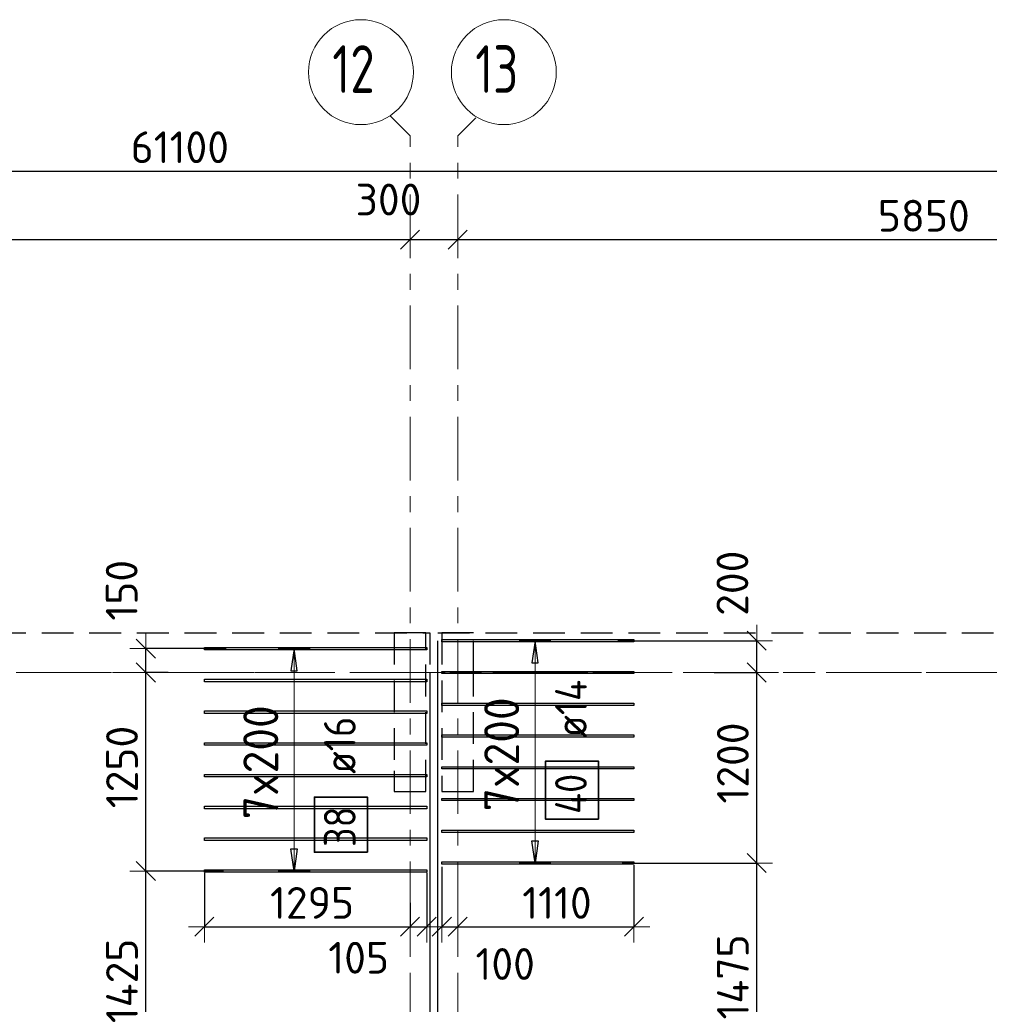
# Model space of a CAD drawing. Header units: metres. Extents: x -38 to 97, y -15 to 21.
# Tile 32 of 82: x 30.09 to 36.2, y 14.31 to 20.51. Entities that reach past the tile are written whole.
import ezdxf

# ---------------------------------------------------------------- set-up
doc = ezdxf.new("R2010")
doc.units = ezdxf.units.M
doc.header["$PDMODE"] = 65
for name, pattern in [('______11', [0.5, 0.4, -0.05, 0, -0.05]), ('______2', [0.27, 0.2, -0.07]), ('______3', [0.5, 0.4, -0.1]), ('______5', [1.1, 0.8, -0.1, 0.1, -0.1])]:
    doc.linetypes.add(name, pattern=pattern)
for name, color, linetype, lineweight in [('XR$2$Осевая линия (1)', 7, '______5', 13), ('XR$2$Размерная линия (1)', 7, 'Continuous', 13), ('XR$3$Арм.стержн. Доп. арматура', 180, 'Continuous', 35), ('XR$3$Балка (1)', 7, '______3', 13), ('XR$3$Перекрытие (1)', 7, 'Continuous', 35), ('XR$3$Размерная линия (1)', 7, 'Continuous', 13)]:
    doc.layers.add(name, color=color, linetype=linetype, lineweight=lineweight)
doc.layers.add('XR$3$Арм.стержн.Доп. Арм верхн.зоны Х', color=7, linetype='Continuous', lineweight=35, true_color=0x8c8cff)
doc.layers.add('XR$5$Стена_ бетон несущ.', color=7, linetype='Continuous', lineweight=70, true_color=0xb4b496)
doc.styles.add('ISOCPEUR', font='txt')
doc.dimstyles.new('DIMSTYLE_3', dxfattribs={"dimtxt": 0.2, "dimasz": 0.2, "dimexe": 0, "dimexo": 0, "dimgap": 0.1, "dimtad": 2, "dimdec": 0, "dimlfac": 1000, "dimrnd": 5, "dimzin": 12, "dimdsep": 46, "dimtxsty": 'ISOCPEUR', "dimblk1": 'ALL_ML_STRICH', "dimblk2": 'ALL_ML_STRICH', "dimsah": 1, "dimcen": 0, "dimclrd": 7, "dimclre": 256, "dimclrt": 7, "dimadec": 0, "dimazin": 0, "dimtfac": 1, "dimtdec": 0, "dimtix": 1, "dimtmove": 2, "dimatfit": 3, "dimfxl": 0, "dimtzin": 0, "dimlwd": 0, "dimlwe": -3, "dimarcsym": 0})
doc.dimstyles.new('DIMSTYLE_5', dxfattribs={"dimtxt": 0.2, "dimasz": 0.2, "dimexe": 0, "dimexo": 0, "dimgap": 0.1, "dimtad": 2, "dimdec": 0, "dimlfac": 1000, "dimrnd": 5, "dimzin": 12, "dimdsep": 46, "dimtxsty": 'ISOCPEUR', "dimblk1": 'ALL_ML_STRICH', "dimblk2": 'ALL_ML_STRICH', "dimsah": 1, "dimcen": 0, "dimclrd": 7, "dimclre": 256, "dimclrt": 7, "dimadec": 0, "dimazin": 0, "dimtfac": 1, "dimtdec": 0, "dimtix": 1, "dimtmove": 2, "dimatfit": 3, "dimfxl": 0, "dimtvp": 1.2, "dimtzin": 0, "dimlwd": 0, "dimlwe": -3, "dimarcsym": 0})
doc.dimstyles.new('DIMSTYLE_6', dxfattribs={"dimtxt": 0.2, "dimasz": 0.2, "dimexe": 0, "dimexo": 0, "dimgap": 0.1, "dimtad": 2, "dimdec": 0, "dimlfac": 1000, "dimrnd": 5, "dimzin": 12, "dimdsep": 46, "dimtxsty": 'ISOCPEUR', "dimblk1": 'ALL_ML_STRICH', "dimblk2": 'ALL_ML_STRICH', "dimsah": 1, "dimcen": 0, "dimclrd": 7, "dimclre": 256, "dimclrt": 7, "dimadec": 0, "dimazin": 0, "dimtfac": 1, "dimtdec": 0, "dimtix": 1, "dimtmove": 2, "dimatfit": 3, "dimfxl": 0, "dimtvp": 1.2, "dimtzin": 0, "dimlwd": 0, "dimlwe": -3, "dimarcsym": 0})
doc.dimstyles.new('DIMSTYLE_7', dxfattribs={"dimtxt": 0.2, "dimasz": 0.2, "dimexe": 0, "dimexo": 0, "dimgap": 0.1, "dimtad": 0, "dimdec": 0, "dimlfac": 1000, "dimrnd": 5, "dimzin": 12, "dimdsep": 46, "dimtxsty": 'ISOCPEUR', "dimblk1": 'ALL_ML_STRICH', "dimblk2": 'ALL_ML_STRICH', "dimsah": 1, "dimcen": 0, "dimclrd": 7, "dimclre": 256, "dimclrt": 7, "dimadec": 0, "dimazin": 0, "dimtfac": 1, "dimtdec": 0, "dimtix": 1, "dimtmove": 2, "dimatfit": 3, "dimfxl": 0, "dimtvp": 1.2, "dimtzin": 0, "dimlwd": 0, "dimlwe": -3, "dimarcsym": 0})

# ---------------------------------------------------------------- blocks, each defined once
blk = doc.blocks.new('ALL_ML_STRICH')
at = {"color": 0, "linetype": 'ByBlock', "lineweight": -2}
for p, q in [((0, -0.5), (0, 0.5)), ((-1, 0), (0.5, 0)), ((-0.3, -0.3), (0.3, 0.3))]:
    blk.add_line(p, q, dxfattribs=at)
blk = doc.blocks.new('*D11')
at = {"layer": 'DEFPOINTS', "color": 7, "linetype": 'Continuous', "lineweight": 13, "transparency": 33554687}
for p in [(0.5, 19.5574), (0.5, 19.3768), (61.6, 17.1197)]:
    blk.add_point(p, dxfattribs=at)
at = {"layer": 'XR$2$Размерная линия (1)', "color": 9, "linetype": 'Continuous', "lineweight": -2, "true_color": 0xc7c7c7, "transparency": 33554687}
for p, q in [((0.5, 19.3568), (0.5, 19.5574)), ((61.6, 17.1397), (61.6, 19.5574))]:
    blk.add_line(p, q, dxfattribs=at)
at = {"layer": 'XR$2$Размерная линия (1)', "color": 7, "linetype": 'Continuous', "lineweight": -2, "transparency": 33554687}
blk.add_line((0.5, 19.5574), (61.6, 19.5574), dxfattribs=at)
at = {"layer": 'XR$2$Размерная линия (1)', "color": 7, "linetype": 'Continuous', "lineweight": 13, "transparency": 33554687, "xscale": 0.2, "yscale": 0.2, "zscale": 0.2, "rotation": 180}
blk.add_blockref('ALL_ML_STRICH', (0.5, 19.5574), dxfattribs=at)
at = {"layer": 'XR$2$Размерная линия (1)', "color": 7, "linetype": 'Continuous', "lineweight": 13, "transparency": 33554687, "xscale": 0.2, "yscale": 0.2, "zscale": 0.2}
blk.add_blockref('ALL_ML_STRICH', (61.6, 19.5574), dxfattribs=at)
at = {"layer": 'XR$2$Размерная линия (1)', "color": 7, "linetype": 'Continuous', "lineweight": 13, "transparency": 33554687, "insert": (31.1, 19.7074), "char_height": 0.2, "width": 1, "attachment_point": 5, "style": 'ISOCPEUR'}
blk.add_mtext('\\A1;{61100}', dxfattribs=at)
blk = doc.blocks.new('*D32')
at = {"layer": 'DEFPOINTS', "color": 7, "linetype": 'Continuous', "lineweight": 13, "transparency": 33554687}
for p in [(26.03, 19.379), (26.03, 19.1261), (32.55, 19.1352)]:
    blk.add_point(p, dxfattribs=at)
at = {"layer": 'XR$2$Размерная линия (1)', "color": 9, "linetype": 'Continuous', "lineweight": -2, "true_color": 0xc7c7c7, "transparency": 33554687}
for p, q in [((26.03, 19.359), (26.03, 19.1261)), ((32.55, 19.1261), (32.55, 19.1261))]:
    blk.add_line(p, q, dxfattribs=at)
at = {"layer": 'XR$2$Размерная линия (1)', "color": 7, "linetype": 'Continuous', "lineweight": -2, "transparency": 33554687}
blk.add_line((26.03, 19.1261), (32.55, 19.1261), dxfattribs=at)
at = {"layer": 'XR$2$Размерная линия (1)', "color": 7, "linetype": 'Continuous', "lineweight": 13, "transparency": 33554687, "xscale": 0.2, "yscale": 0.2, "zscale": 0.2, "rotation": 180}
blk.add_blockref('ALL_ML_STRICH', (26.03, 19.1261), dxfattribs=at)
at = {"layer": 'XR$2$Размерная линия (1)', "color": 7, "linetype": 'Continuous', "lineweight": 13, "transparency": 33554687, "xscale": 0.2, "yscale": 0.2, "zscale": 0.2}
blk.add_blockref('ALL_ML_STRICH', (32.55, 19.1261), dxfattribs=at)
at = {"layer": 'XR$2$Размерная линия (1)', "color": 7, "linetype": 'Continuous', "lineweight": 13, "transparency": 33554687, "insert": (29.3, 19.2761), "char_height": 0.2, "width": 0.8, "attachment_point": 5, "style": 'ISOCPEUR'}
blk.add_mtext('\\A1;{6520}', dxfattribs=at)
blk = doc.blocks.new('*D33')
at = {"layer": 'DEFPOINTS', "color": 7, "linetype": 'Continuous', "lineweight": 13, "transparency": 33554687}
for p in [(32.55, 19.1352), (32.55, 19.1261), (32.85, 19.1352)]:
    blk.add_point(p, dxfattribs=at)
at = {"layer": 'XR$2$Размерная линия (1)', "color": 9, "linetype": 'Continuous', "lineweight": -2, "true_color": 0xc7c7c7, "transparency": 33554687}
for p, q in [((32.55, 19.1261), (32.55, 19.1261)), ((32.85, 19.1261), (32.85, 19.1261))]:
    blk.add_line(p, q, dxfattribs=at)
at = {"layer": 'XR$2$Размерная линия (1)', "color": 7, "linetype": 'Continuous', "lineweight": -2, "transparency": 33554687}
blk.add_line((32.55, 19.1261), (32.85, 19.1261), dxfattribs=at)
at = {"layer": 'XR$2$Размерная линия (1)', "color": 7, "linetype": 'Continuous', "lineweight": 13, "transparency": 33554687, "xscale": 0.2, "yscale": 0.2, "zscale": 0.2, "rotation": 180}
blk.add_blockref('ALL_ML_STRICH', (32.55, 19.1261), dxfattribs=at)
at = {"layer": 'XR$2$Размерная линия (1)', "color": 7, "linetype": 'Continuous', "lineweight": 13, "transparency": 33554687, "xscale": 0.2, "yscale": 0.2, "zscale": 0.2}
blk.add_blockref('ALL_ML_STRICH', (32.85, 19.1261), dxfattribs=at)
at = {"layer": 'XR$2$Размерная линия (1)', "color": 7, "linetype": 'Continuous', "lineweight": 13, "transparency": 33554687, "insert": (32.4139, 19.3782), "char_height": 0.2, "width": 0.6, "attachment_point": 5, "style": 'ISOCPEUR'}
blk.add_mtext('\\A1;{300}', dxfattribs=at)
blk = doc.blocks.new('*D34')
at = {"layer": 'DEFPOINTS', "color": 7, "linetype": 'Continuous', "lineweight": 13, "transparency": 33554687}
for p in [(38.7, 19.1856), (32.85, 19.1352), (32.85, 19.1261)]:
    blk.add_point(p, dxfattribs=at)
at = {"layer": 'XR$2$Размерная линия (1)', "color": 9, "linetype": 'Continuous', "lineweight": -2, "true_color": 0xc7c7c7, "transparency": 33554687}
for p, q in [((38.7, 19.1656), (38.7, 19.1261)), ((32.85, 19.1261), (32.85, 19.1261))]:
    blk.add_line(p, q, dxfattribs=at)
at = {"layer": 'XR$2$Размерная линия (1)', "color": 7, "linetype": 'Continuous', "lineweight": -2, "transparency": 33554687}
blk.add_line((32.85, 19.1261), (38.7, 19.1261), dxfattribs=at)
at = {"layer": 'XR$2$Размерная линия (1)', "color": 7, "linetype": 'Continuous', "lineweight": 13, "transparency": 33554687, "xscale": 0.2, "yscale": 0.2, "zscale": 0.2, "rotation": 180}
blk.add_blockref('ALL_ML_STRICH', (32.85, 19.1261), dxfattribs=at)
at = {"layer": 'XR$2$Размерная линия (1)', "color": 7, "linetype": 'Continuous', "lineweight": 13, "transparency": 33554687, "xscale": 0.2, "yscale": 0.2, "zscale": 0.2}
blk.add_blockref('ALL_ML_STRICH', (38.7, 19.1261), dxfattribs=at)
at = {"layer": 'XR$2$Размерная линия (1)', "color": 7, "linetype": 'Continuous', "lineweight": 13, "transparency": 33554687, "insert": (35.785, 19.2761), "char_height": 0.2, "width": 0.8, "attachment_point": 5, "style": 'ISOCPEUR'}
blk.add_mtext('\\A1;{5850}', dxfattribs=at)
blk = doc.blocks.new('*D172')
at = {"layer": 'DEFPOINTS', "color": 7, "linetype": 'Continuous', "lineweight": 13, "transparency": 33554687}
for p in [(31.3946, 15.1503), (30.8857, 13.7262), (31.3834, 13.7262)]:
    blk.add_point(p, dxfattribs=at)
at = {"layer": 'XR$3$Размерная линия (1)', "color": 9, "linetype": 'Continuous', "lineweight": -2, "true_color": 0xc7c7c7, "transparency": 33554687}
for p, q in [((31.3746, 15.1503), (30.8857, 15.1503)), ((31.3634, 13.7262), (30.8857, 13.7262))]:
    blk.add_line(p, q, dxfattribs=at)
at = {"layer": 'XR$3$Размерная линия (1)', "color": 7, "linetype": 'Continuous', "lineweight": -2, "transparency": 33554687}
blk.add_line((30.8857, 13.7262), (30.8857, 15.1503), dxfattribs=at)
at = {"layer": 'XR$3$Размерная линия (1)', "color": 7, "linetype": 'Continuous', "lineweight": 13, "transparency": 33554687, "xscale": 0.2, "yscale": 0.2, "zscale": 0.2}
for p, rotation in [((30.8857, 15.1503), 90), ((30.8857, 13.7262), 270)]:
    blk.add_blockref('ALL_ML_STRICH', p, dxfattribs=dict(at, rotation=rotation))
at = {"layer": 'XR$3$Размерная линия (1)', "color": 7, "linetype": 'Continuous', "lineweight": 13, "transparency": 33554687, "insert": (30.7357, 14.4582), "char_height": 0.2, "width": 0.8, "attachment_point": 5, "rotation": 90, "style": 'ISOCPEUR'}
blk.add_mtext('\\A1;{1425}', dxfattribs=at)
blk = doc.blocks.new('*D173')
at = {"layer": 'DEFPOINTS', "color": 7, "linetype": 'Continuous', "lineweight": 13, "transparency": 33554687}
for p in [(31.0459, 16.4), (30.8857, 15.1503), (31.3946, 15.1503)]:
    blk.add_point(p, dxfattribs=at)
at = {"layer": 'XR$3$Размерная линия (1)', "color": 9, "linetype": 'Continuous', "lineweight": -2, "true_color": 0xc7c7c7, "transparency": 33554687}
for p, q in [((31.0259, 16.4), (30.8857, 16.4)), ((31.3746, 15.1503), (30.8857, 15.1503))]:
    blk.add_line(p, q, dxfattribs=at)
at = {"layer": 'XR$3$Размерная линия (1)', "color": 7, "linetype": 'Continuous', "lineweight": -2, "transparency": 33554687}
blk.add_line((30.8857, 15.1503), (30.8857, 16.4), dxfattribs=at)
at = {"layer": 'XR$3$Размерная линия (1)', "color": 7, "linetype": 'Continuous', "lineweight": 13, "transparency": 33554687, "xscale": 0.2, "yscale": 0.2, "zscale": 0.2}
for p, rotation in [((30.8857, 16.4), 90), ((30.8857, 15.1503), 270)]:
    blk.add_blockref('ALL_ML_STRICH', p, dxfattribs=dict(at, rotation=rotation))
at = {"layer": 'XR$3$Размерная линия (1)', "color": 7, "linetype": 'Continuous', "lineweight": 13, "transparency": 33554687, "insert": (30.7357, 15.8051), "char_height": 0.2, "width": 0.8, "attachment_point": 5, "rotation": 90, "style": 'ISOCPEUR'}
blk.add_mtext('\\A1;{1250}', dxfattribs=at)
blk = doc.blocks.new('*D174')
at = {"layer": 'DEFPOINTS', "color": 7, "linetype": 'Continuous', "lineweight": 13, "transparency": 33554687}
for p in [(31.4108, 16.5503), (30.8857, 16.4), (31.0459, 16.4)]:
    blk.add_point(p, dxfattribs=at)
at = {"layer": 'XR$3$Размерная линия (1)', "color": 9, "linetype": 'Continuous', "lineweight": -2, "true_color": 0xc7c7c7, "transparency": 33554687}
for p, q in [((31.3908, 16.5503), (30.8857, 16.5503)), ((31.0259, 16.4), (30.8857, 16.4))]:
    blk.add_line(p, q, dxfattribs=at)
at = {"layer": 'XR$3$Размерная линия (1)', "color": 7, "linetype": 'Continuous', "lineweight": -2, "transparency": 33554687}
blk.add_line((30.8857, 16.4), (30.8857, 16.5503), dxfattribs=at)
at = {"layer": 'XR$3$Размерная линия (1)', "color": 7, "linetype": 'Continuous', "lineweight": 13, "transparency": 33554687, "xscale": 0.2, "yscale": 0.2, "zscale": 0.2}
for p, rotation in [((30.8857, 16.5503), 90), ((30.8857, 16.4), 270)]:
    blk.add_blockref('ALL_ML_STRICH', p, dxfattribs=dict(at, rotation=rotation))
at = {"layer": 'XR$3$Размерная линия (1)', "color": 7, "linetype": 'Continuous', "lineweight": 13, "transparency": 33554687, "insert": (30.7337, 16.9178), "char_height": 0.2, "width": 0.6, "attachment_point": 5, "rotation": 90, "style": 'ISOCPEUR'}
blk.add_mtext('\\A1;{150}', dxfattribs=at)
blk = doc.blocks.new('*D175')
at = {"layer": 'DEFPOINTS', "color": 7, "linetype": 'Continuous', "lineweight": 13, "transparency": 33554687}
for p in [(31.255, 15.1583), (32.55, 14.9695), (31.255, 14.7995)]:
    blk.add_point(p, dxfattribs=at)
at = {"layer": 'XR$3$Размерная линия (1)', "color": 9, "linetype": 'Continuous', "lineweight": -2, "true_color": 0xc7c7c7, "transparency": 33554687}
for p, q in [((31.255, 15.1383), (31.255, 14.7995)), ((32.55, 14.9495), (32.55, 14.7995))]:
    blk.add_line(p, q, dxfattribs=at)
at = {"layer": 'XR$3$Размерная линия (1)', "color": 7, "linetype": 'Continuous', "lineweight": -2, "transparency": 33554687}
blk.add_line((31.255, 14.7995), (32.55, 14.7995), dxfattribs=at)
at = {"layer": 'XR$3$Размерная линия (1)', "color": 7, "linetype": 'Continuous', "lineweight": 13, "transparency": 33554687, "xscale": 0.2, "yscale": 0.2, "zscale": 0.2, "rotation": 180}
blk.add_blockref('ALL_ML_STRICH', (31.255, 14.7995), dxfattribs=at)
at = {"layer": 'XR$3$Размерная линия (1)', "color": 7, "linetype": 'Continuous', "lineweight": 13, "transparency": 33554687, "xscale": 0.2, "yscale": 0.2, "zscale": 0.2}
blk.add_blockref('ALL_ML_STRICH', (32.55, 14.7995), dxfattribs=at)
at = {"layer": 'XR$3$Размерная линия (1)', "color": 7, "linetype": 'Continuous', "lineweight": 13, "transparency": 33554687, "insert": (31.9325, 14.9495), "char_height": 0.2, "width": 0.8, "attachment_point": 5, "style": 'ISOCPEUR'}
blk.add_mtext('\\A1;{1295}', dxfattribs=at)
blk = doc.blocks.new('*D176')
at = {"layer": 'DEFPOINTS', "color": 7, "linetype": 'Continuous', "lineweight": 13, "transparency": 33554687}
for p in [(32.655, 15.1583), (32.55, 14.9695), (32.55, 14.7995)]:
    blk.add_point(p, dxfattribs=at)
at = {"layer": 'XR$3$Размерная линия (1)', "color": 9, "linetype": 'Continuous', "lineweight": -2, "true_color": 0xc7c7c7, "transparency": 33554687}
for p, q in [((32.655, 15.1383), (32.655, 14.7995)), ((32.55, 14.9495), (32.55, 14.7995))]:
    blk.add_line(p, q, dxfattribs=at)
at = {"layer": 'XR$3$Размерная линия (1)', "color": 7, "linetype": 'Continuous', "lineweight": -2, "transparency": 33554687}
blk.add_line((32.55, 14.7995), (32.655, 14.7995), dxfattribs=at)
at = {"layer": 'XR$3$Размерная линия (1)', "color": 7, "linetype": 'Continuous', "lineweight": 13, "transparency": 33554687, "xscale": 0.2, "yscale": 0.2, "zscale": 0.2, "rotation": 180}
blk.add_blockref('ALL_ML_STRICH', (32.55, 14.7995), dxfattribs=at)
at = {"layer": 'XR$3$Размерная линия (1)', "color": 7, "linetype": 'Continuous', "lineweight": 13, "transparency": 33554687, "xscale": 0.2, "yscale": 0.2, "zscale": 0.2}
blk.add_blockref('ALL_ML_STRICH', (32.655, 14.7995), dxfattribs=at)
at = {"layer": 'XR$3$Размерная линия (1)', "color": 7, "linetype": 'Continuous', "lineweight": 13, "transparency": 33554687, "insert": (32.2262, 14.6043), "char_height": 0.2, "width": 0.6, "attachment_point": 5, "style": 'ISOCPEUR'}
blk.add_mtext('\\A1;{105}', dxfattribs=at)
blk = doc.blocks.new('*D362')
at = {"layer": 'DEFPOINTS', "color": 7, "linetype": 'Continuous', "lineweight": 13, "transparency": 33554687}
for p in [(32.75, 15.1972), (32.75, 14.7995), (32.85, 14.7907)]:
    blk.add_point(p, dxfattribs=at)
at = {"layer": 'XR$3$Размерная линия (1)', "color": 9, "linetype": 'Continuous', "lineweight": -2, "true_color": 0xc7c7c7, "transparency": 33554687}
for p, q in [((32.75, 15.1772), (32.75, 14.7995)), ((32.85, 14.7995), (32.85, 14.7995))]:
    blk.add_line(p, q, dxfattribs=at)
at = {"layer": 'XR$3$Размерная линия (1)', "color": 7, "linetype": 'Continuous', "lineweight": -2, "transparency": 33554687}
blk.add_line((32.75, 14.7995), (32.85, 14.7995), dxfattribs=at)
at = {"layer": 'XR$3$Размерная линия (1)', "color": 7, "linetype": 'Continuous', "lineweight": 13, "transparency": 33554687, "xscale": 0.2, "yscale": 0.2, "zscale": 0.2, "rotation": 180}
blk.add_blockref('ALL_ML_STRICH', (32.75, 14.7995), dxfattribs=at)
at = {"layer": 'XR$3$Размерная линия (1)', "color": 7, "linetype": 'Continuous', "lineweight": 13, "transparency": 33554687, "xscale": 0.2, "yscale": 0.2, "zscale": 0.2}
blk.add_blockref('ALL_ML_STRICH', (32.85, 14.7995), dxfattribs=at)
at = {"layer": 'XR$3$Размерная линия (1)', "color": 7, "linetype": 'Continuous', "lineweight": 13, "transparency": 33554687, "insert": (33.1488, 14.5649), "char_height": 0.2, "width": 0.6, "attachment_point": 5, "style": 'ISOCPEUR'}
blk.add_mtext('\\A1;{100}', dxfattribs=at)
blk = doc.blocks.new('*D363')
at = {"layer": 'DEFPOINTS', "color": 7, "linetype": 'Continuous', "lineweight": 13, "transparency": 33554687}
for p in [(33.96, 15.2072), (32.85, 14.7995), (32.85, 14.7907)]:
    blk.add_point(p, dxfattribs=at)
at = {"layer": 'XR$3$Размерная линия (1)', "color": 9, "linetype": 'Continuous', "lineweight": -2, "true_color": 0xc7c7c7, "transparency": 33554687}
for p, q in [((33.96, 15.1872), (33.96, 14.7995)), ((32.85, 14.7995), (32.85, 14.7995))]:
    blk.add_line(p, q, dxfattribs=at)
at = {"layer": 'XR$3$Размерная линия (1)', "color": 7, "linetype": 'Continuous', "lineweight": -2, "transparency": 33554687}
blk.add_line((32.85, 14.7995), (33.96, 14.7995), dxfattribs=at)
at = {"layer": 'XR$3$Размерная линия (1)', "color": 7, "linetype": 'Continuous', "lineweight": 13, "transparency": 33554687, "xscale": 0.2, "yscale": 0.2, "zscale": 0.2, "rotation": 180}
blk.add_blockref('ALL_ML_STRICH', (32.85, 14.7995), dxfattribs=at)
at = {"layer": 'XR$3$Размерная линия (1)', "color": 7, "linetype": 'Continuous', "lineweight": 13, "transparency": 33554687, "xscale": 0.2, "yscale": 0.2, "zscale": 0.2}
blk.add_blockref('ALL_ML_STRICH', (33.96, 14.7995), dxfattribs=at)
at = {"layer": 'XR$3$Размерная линия (1)', "color": 7, "linetype": 'Continuous', "lineweight": 13, "transparency": 33554687, "insert": (33.475, 14.9495), "char_height": 0.2, "width": 0.8, "attachment_point": 5, "style": 'ISOCPEUR'}
blk.add_mtext('\\A1;{1110}', dxfattribs=at)
blk = doc.blocks.new('*D436')
at = {"layer": 'DEFPOINTS', "color": 7, "linetype": 'Continuous', "lineweight": 13, "transparency": 33554687}
for p in [(33.8654, 15.2002), (34.0846, 13.7262), (34.7327, 13.7262)]:
    blk.add_point(p, dxfattribs=at)
at = {"layer": 'XR$3$Размерная линия (1)', "color": 9, "linetype": 'Continuous', "lineweight": -2, "true_color": 0xc7c7c7, "transparency": 33554687}
for p, q in [((33.8854, 15.2002), (34.7327, 15.2002)), ((34.1046, 13.7262), (34.7327, 13.7262))]:
    blk.add_line(p, q, dxfattribs=at)
at = {"layer": 'XR$3$Размерная линия (1)', "color": 7, "linetype": 'Continuous', "lineweight": -2, "transparency": 33554687}
blk.add_line((34.7327, 13.7262), (34.7327, 15.2002), dxfattribs=at)
at = {"layer": 'XR$3$Размерная линия (1)', "color": 7, "linetype": 'Continuous', "lineweight": 13, "transparency": 33554687, "xscale": 0.2, "yscale": 0.2, "zscale": 0.2}
for p, rotation in [((34.7327, 15.2002), 90), ((34.7327, 13.7262), 270)]:
    blk.add_blockref('ALL_ML_STRICH', p, dxfattribs=dict(at, rotation=rotation))
at = {"layer": 'XR$3$Размерная линия (1)', "color": 7, "linetype": 'Continuous', "lineweight": 13, "transparency": 33554687, "insert": (34.5827, 14.4832), "char_height": 0.2, "width": 0.8, "attachment_point": 5, "rotation": 90, "style": 'ISOCPEUR'}
blk.add_mtext('\\A1;{1475}', dxfattribs=at)
blk = doc.blocks.new('*D437')
at = {"layer": 'DEFPOINTS', "color": 7, "linetype": 'Continuous', "lineweight": 13, "transparency": 33554687}
for p in [(34.4441, 16.4), (33.8654, 15.2002), (34.7327, 15.2002)]:
    blk.add_point(p, dxfattribs=at)
at = {"layer": 'XR$3$Размерная линия (1)', "color": 9, "linetype": 'Continuous', "lineweight": -2, "true_color": 0xc7c7c7, "transparency": 33554687}
for p, q in [((34.4641, 16.4), (34.7327, 16.4)), ((33.8854, 15.2002), (34.7327, 15.2002))]:
    blk.add_line(p, q, dxfattribs=at)
at = {"layer": 'XR$3$Размерная линия (1)', "color": 7, "linetype": 'Continuous', "lineweight": -2, "transparency": 33554687}
blk.add_line((34.7327, 15.2002), (34.7327, 16.4), dxfattribs=at)
at = {"layer": 'XR$3$Размерная линия (1)', "color": 7, "linetype": 'Continuous', "lineweight": 13, "transparency": 33554687, "xscale": 0.2, "yscale": 0.2, "zscale": 0.2}
for p, rotation in [((34.7327, 16.4), 90), ((34.7327, 15.2002), 270)]:
    blk.add_blockref('ALL_ML_STRICH', p, dxfattribs=dict(at, rotation=rotation))
at = {"layer": 'XR$3$Размерная линия (1)', "color": 7, "linetype": 'Continuous', "lineweight": 13, "transparency": 33554687, "insert": (34.5827, 15.8301), "char_height": 0.2, "width": 0.8, "attachment_point": 5, "rotation": 90, "style": 'ISOCPEUR'}
blk.add_mtext('\\A1;{1200}', dxfattribs=at)
blk = doc.blocks.new('*D438')
at = {"layer": 'DEFPOINTS', "color": 7, "linetype": 'Continuous', "lineweight": 13, "transparency": 33554687}
for p in [(33.8391, 16.6002), (34.4441, 16.4), (34.7327, 16.4)]:
    blk.add_point(p, dxfattribs=at)
at = {"layer": 'XR$3$Размерная линия (1)', "color": 9, "linetype": 'Continuous', "lineweight": -2, "true_color": 0xc7c7c7, "transparency": 33554687}
for p, q in [((33.8591, 16.6002), (34.7327, 16.6002)), ((34.4641, 16.4), (34.7327, 16.4))]:
    blk.add_line(p, q, dxfattribs=at)
at = {"layer": 'XR$3$Размерная линия (1)', "color": 7, "linetype": 'Continuous', "lineweight": -2, "transparency": 33554687}
blk.add_line((34.7327, 16.4), (34.7327, 16.6002), dxfattribs=at)
at = {"layer": 'XR$3$Размерная линия (1)', "color": 7, "linetype": 'Continuous', "lineweight": 13, "transparency": 33554687, "xscale": 0.2, "yscale": 0.2, "zscale": 0.2}
for p, rotation in [((34.7327, 16.6002), 90), ((34.7327, 16.4), 270)]:
    blk.add_blockref('ALL_ML_STRICH', p, dxfattribs=dict(at, rotation=rotation))
at = {"layer": 'XR$3$Размерная линия (1)', "color": 7, "linetype": 'Continuous', "lineweight": 13, "transparency": 33554687, "insert": (34.5797, 16.9623), "char_height": 0.2, "width": 0.6, "attachment_point": 5, "rotation": 90, "style": 'ISOCPEUR'}
blk.add_mtext('\\A1;{200}', dxfattribs=at)

msp = doc.modelspace()

# ---------------------------------------------------------------- linework, layer by layer
at = {"layer": 'XR$2$Осевая линия (1)', "color": 253, "linetype": '______11', "lineweight": 13, "true_color": 0xa0a0a0, "transparency": 33554687}
for p, q in [((32.55, 19.78), (32.4227, 19.9073)), ((32.85, 19.78), (32.9631, 19.8931)), ((32.55, -3.39), (32.55, 19.78)), ((32.85, -3.39), (32.85, 19.78)), ((-2.63, 16.4), (62.6, 16.4))]:
    msp.add_line(p, q, dxfattribs=at)
at = {"layer": 'XR$2$Осевая линия (1)', "color": 7, "linetype": 'Continuous', "lineweight": 13, "transparency": 33554687}
for centre in [(32.2404, 20.1801), (33.1404, 20.1801)]:
    msp.add_circle(centre, 0.3304, dxfattribs=at)
at = {"layer": 'XR$3$Арм.стержн. Доп. арматура', "color": 253, "linetype": 'Continuous', "lineweight": -3, "true_color": 0xa0a0a0, "transparency": 33554687}
for p, q in [((33.3368, 16.6002), (33.2368, 16.6002)), ((33.3368, 16.6002), (33.4368, 16.6002)), ((33.3368, 15.2002), (33.2368, 15.2002)), ((33.3368, 15.2002), (33.4368, 15.2002))]:
    msp.add_line(p, q, dxfattribs=at)
at = {"layer": 'XR$3$Арм.стержн. Доп. арматура', "color": 7, "linetype": 'Continuous', "lineweight": 25, "transparency": 33554687}
for p, q in [((33.3368, 16.6002), (33.3168, 16.4602)), ((33.3568, 16.4602), (33.3368, 16.6002)), ((33.3168, 16.4602), (33.3568, 16.4602)), ((33.3368, 15.2002), (33.3168, 15.3402)), ((33.3168, 15.3402), (33.3568, 15.3402)), ((33.3568, 15.3402), (33.3368, 15.2002))]:
    msp.add_line(p, q, dxfattribs=at)
at = {"layer": 'XR$3$Арм.стержн. Доп. арматура', "color": 7, "linetype": 'Continuous', "lineweight": 13, "transparency": 33554687}
for p, q in [((33.3368, 16.6002), (33.3368, 16.6002)), ((33.3368, 15.2002), (33.3368, 16.6002)), ((33.3368, 15.2002), (33.3368, 15.2002))]:
    msp.add_line(p, q, dxfattribs=at)
at = {"layer": 'XR$3$Арм.стержн. Доп. арматура', "color": 7, "linetype": 'Continuous', "lineweight": 25, "transparency": 33554687}
for points in [[(32.75, 16.6072), (33.96, 16.6072), (33.96, 16.5932), (32.75, 16.5932), (32.75, 16.6072)], [(32.75, 16.4072), (33.96, 16.4072), (33.96, 16.3932), (32.75, 16.3932), (32.75, 16.4072)], [(32.75, 16.2072), (33.96, 16.2072), (33.96, 16.1932), (32.75, 16.1932), (32.75, 16.2072)], [(32.75, 16.0072), (33.96, 16.0072), (33.96, 15.9932), (32.75, 15.9932), (32.75, 16.0072)], [(32.75, 15.8072), (33.96, 15.8072), (33.96, 15.7932), (32.75, 15.7932), (32.75, 15.8072)], [(32.75, 15.6072), (33.96, 15.6072), (33.96, 15.5932), (32.75, 15.5932), (32.75, 15.6072)], [(32.75, 15.4072), (33.96, 15.4072), (33.96, 15.3932), (32.75, 15.3932), (32.75, 15.4072)], [(32.75, 15.2072), (33.96, 15.2072), (33.96, 15.1932), (32.75, 15.1932), (32.75, 15.2072)]]:
    msp.add_lwpolyline(points, dxfattribs=at)
at = {"layer": 'XR$3$Арм.стержн. Доп. арматура', "color": 7, "linetype": 'Continuous', "lineweight": 35, "transparency": 33554687}
msp.add_lwpolyline([(33.7364, 15.4761), (33.7364, 15.8427), (33.403, 15.8427), (33.403, 15.4761), (33.7364, 15.4761)], dxfattribs=at)
at = {"layer": 'XR$3$Арм.стержн.Доп. Арм верхн.зоны Х', "color": 253, "linetype": 'Continuous', "lineweight": -3, "true_color": 0xa0a0a0, "transparency": 33554687}
for p, q in [((31.8198, 16.5503), (31.7198, 16.5503)), ((31.8198, 16.5503), (31.9198, 16.5503)), ((31.8198, 15.1503), (31.7198, 15.1503)), ((31.8198, 15.1503), (31.9198, 15.1503))]:
    msp.add_line(p, q, dxfattribs=at)
at = {"layer": 'XR$3$Арм.стержн.Доп. Арм верхн.зоны Х', "color": 7, "linetype": 'Continuous', "lineweight": 25, "transparency": 33554687}
for p, q in [((31.8198, 16.5503), (31.7998, 16.4103)), ((31.8398, 16.4103), (31.8198, 16.5503)), ((31.7998, 16.4103), (31.8398, 16.4103)), ((31.8198, 15.1503), (31.7998, 15.2903)), ((31.7998, 15.2903), (31.8398, 15.2903)), ((31.8398, 15.2903), (31.8198, 15.1503))]:
    msp.add_line(p, q, dxfattribs=at)
at = {"layer": 'XR$3$Арм.стержн.Доп. Арм верхн.зоны Х', "color": 7, "linetype": 'Continuous', "lineweight": 13, "transparency": 33554687}
for p, q in [((31.8198, 16.5503), (31.8198, 16.5503)), ((31.8198, 15.1503), (31.8198, 16.5503)), ((31.8198, 15.1503), (31.8198, 15.1503))]:
    msp.add_line(p, q, dxfattribs=at)
at = {"layer": 'XR$3$Арм.стержн.Доп. Арм верхн.зоны Х', "color": 7, "linetype": 'Continuous', "lineweight": 25, "transparency": 33554687}
for points in [[(32.655, 16.5423), (31.255, 16.5423), (31.255, 16.5583), (32.655, 16.5583), (32.655, 16.5423)], [(32.655, 16.3423), (31.255, 16.3423), (31.255, 16.3583), (32.655, 16.3583), (32.655, 16.3423)], [(32.655, 16.1423), (31.255, 16.1423), (31.255, 16.1583), (32.655, 16.1583), (32.655, 16.1423)], [(32.655, 15.9423), (31.255, 15.9423), (31.255, 15.9583), (32.655, 15.9583), (32.655, 15.9423)], [(32.655, 15.7423), (31.255, 15.7423), (31.255, 15.7583), (32.655, 15.7583), (32.655, 15.7423)], [(32.655, 15.5423), (31.255, 15.5423), (31.255, 15.5583), (32.655, 15.5583), (32.655, 15.5423)], [(32.655, 15.3423), (31.255, 15.3423), (31.255, 15.3583), (32.655, 15.3583), (32.655, 15.3423)], [(32.655, 15.1423), (31.255, 15.1423), (31.255, 15.1583), (32.655, 15.1583), (32.655, 15.1423)]]:
    msp.add_lwpolyline(points, dxfattribs=at)
at = {"layer": 'XR$3$Арм.стержн.Доп. Арм верхн.зоны Х', "color": 7, "linetype": 'Continuous', "lineweight": 35, "transparency": 33554687}
msp.add_lwpolyline([(32.2808, 15.2687), (32.2808, 15.6153), (31.9474, 15.6153), (31.9474, 15.2687), (32.2808, 15.2687)], dxfattribs=at)
at = {"layer": 'XR$3$Балка (1)', "color": 7, "linetype": '______2', "lineweight": 25, "transparency": 33554687}
for p, q in [((26.03, 16.6502), (32.675, 16.6502)), ((32.675, 16.6502), (32.675, 16.4002)), ((32.725, 16.4002), (32.725, 16.6502)), ((32.725, 16.6502), (38.7, 16.6502))]:
    msp.add_line(p, q, dxfattribs=at)
at = {"layer": 'XR$3$Перекрытие (1)', "color": 7, "linetype": '______2', "lineweight": 18, "transparency": 33554687}
for p, q in [((32.675, 16.4002), (26.03, 16.4002)), ((38.7, 16.4002), (32.725, 16.4002))]:
    msp.add_line(p, q, dxfattribs=at)
at = {"layer": 'XR$3$Перекрытие (1)', "color": 7, "linetype": 'Continuous', "lineweight": 25, "transparency": 33554687}
for p, q in [((32.675, 16.4002), (32.675, -0.25)), ((32.725, -0.2498), (32.725, 16.4002))]:
    msp.add_line(p, q, dxfattribs=at)
at = {"layer": 'XR$5$Стена_ бетон несущ.', "color": 253, "linetype": '______2', "lineweight": -3, "true_color": 0xa0a0a0, "transparency": 33554687}
for p, q in [((32.45, 16.65), (32.45, 15.78)), ((32.65, 16.65), (32.45, 16.65)), ((32.65, 15.65), (32.65, 16.65)), ((32.95, 16.65), (32.75, 16.65)), ((32.75, 16.65), (32.75, 15.65)), ((32.95, 16.4), (32.95, 16.65)), ((32.95, 15.65), (32.95, 16.4)), ((32.45, 15.78), (32.45, 15.65)), ((32.45, 15.65), (32.65, 15.65)), ((32.75, 15.65), (32.95, 15.65))]:
    msp.add_line(p, q, dxfattribs=at)

# ---------------------------------------------------------------- texts
at = {"layer": 'XR$2$Осевая линия (1)', "color": 7, "linetype": 'Continuous', "lineweight": 13, "transparency": 33554687, "char_height": 0.3, "width": 0.472281, "attachment_point": 7, "style": 'ISOCPEUR'}
for s, insert in [('\\W0.75;12', (32.0604, 20.0496)), ('\\W0.75;13', (32.9604, 20.0496))]:
    msp.add_mtext(s, dxfattribs=dict(at, insert=insert))
at = {"layer": 'XR$3$Арм.стержн. Доп. арматура', "color": 7, "linetype": 'Continuous', "lineweight": 25, "transparency": 33554687, "char_height": 0.2, "attachment_point": 7, "rotation": 90, "style": 'ISOCPEUR'}
for s, insert, width in [('\\W0.89; ø14 ', (33.663, 15.8761), 0.769432), ('\\W0.88;40', (33.663, 15.5094), 0.387995)]:
    msp.add_mtext(s, dxfattribs=dict(at, insert=insert, width=width))
at = {"layer": 'XR$3$Арм.стержн. Доп. арматура', "color": 7, "linetype": 'Continuous', "lineweight": 13, "transparency": 33554687, "insert": (33.2368, 15.5262), "char_height": 0.22, "width": 0.873359, "attachment_point": 7, "rotation": 90, "style": 'ISOCPEUR'}
msp.add_mtext('\\W0.95;7x200', dxfattribs=at)
at = {"layer": 'XR$3$Арм.стержн.Доп. Арм верхн.зоны Х', "color": 7, "linetype": 'Continuous', "lineweight": 13, "transparency": 33554687, "insert": (31.7198, 15.4763), "char_height": 0.22, "width": 0.873359, "attachment_point": 7, "rotation": 90, "style": 'ISOCPEUR'}
msp.add_mtext('\\W0.95;7x200', dxfattribs=at)
at = {"layer": 'XR$3$Арм.стержн.Доп. Арм верхн.зоны Х', "color": 7, "linetype": 'Continuous', "lineweight": 25, "transparency": 33554687, "char_height": 0.2, "attachment_point": 7, "rotation": 90, "style": 'ISOCPEUR'}
for s, insert, width in [('\\W0.89; ø16 ', (32.2074, 15.6487), 0.749105), ('\\W0.87;38', (32.2074, 15.302), 0.367208)]:
    msp.add_mtext(s, dxfattribs=dict(at, insert=insert, width=width))

# ---------------------------------------------------------------- dimensions: what is measured, and where the dimension line sits
at = {"layer": 'XR$2$Размерная линия (1)', "color": 7, "linetype": 'Continuous', "lineweight": 13, "transparency": 33554687}
for base, p1, p2, dimstyle, picture, middle in [((61.6, 19.5574), (0.5, 19.3568), (61.6, 17.1397), 'DIMSTYLE_3', '*D11', (31.1, 19.7074)), ((32.85, 19.1261), (32.55, 19.1261), (32.85, 19.1261), 'DIMSTYLE_5', '*D33', (32.4139, 19.3782)), ((32.55, 19.1261), (26.03, 19.359), (32.55, 19.1261), 'DIMSTYLE_3', '*D32', (29.3, 19.2761)), ((38.7, 19.1261), (32.85, 19.1261), (38.7, 19.1656), 'DIMSTYLE_3', '*D34', (35.785, 19.2761))]:
    dim = msp.add_linear_dim(base=base, p1=p1, p2=p2, dimstyle=dimstyle, override={"dimpost": '<>', "dimclrd": 7, "dimclre": 9, "dimclrt": 7, "dimlwd": 0, "dimlwe": 65533}, dxfattribs=at)
    dim.commit()
    dim.dimension.update_dxf_attribs({"geometry": picture, "text_midpoint": middle, "dimtype": 160})
at = {"layer": 'XR$3$Размерная линия (1)', "color": 7, "linetype": 'Continuous', "lineweight": 13, "transparency": 33554687}
for base, p1, p2, dimstyle, picture, middle in [((34.7327, 16.6002), (34.4641, 16.4), (33.8591, 16.6002), 'DIMSTYLE_6', '*D438', (34.5797, 16.9623)), ((30.8857, 16.5503), (31.0259, 16.4), (31.3908, 16.5503), 'DIMSTYLE_6', '*D174', (30.7337, 16.9178)), ((30.8857, 16.4), (31.3746, 15.1503), (31.0259, 16.4), 'DIMSTYLE_3', '*D173', (30.7357, 15.8051)), ((34.7327, 16.4), (33.8854, 15.2002), (34.4641, 16.4), 'DIMSTYLE_3', '*D437', (34.5827, 15.8301)), ((34.7327, 15.2002), (34.1046, 13.7262), (33.8854, 15.2002), 'DIMSTYLE_3', '*D436', (34.5827, 14.4832)), ((30.8857, 15.1503), (31.3634, 13.7262), (31.3746, 15.1503), 'DIMSTYLE_3', '*D172', (30.7357, 14.4582))]:
    dim = msp.add_linear_dim(base=base, p1=p1, p2=p2, angle=90, dimstyle=dimstyle, override={"dimpost": '<>', "dimclrd": 7, "dimclre": 9, "dimclrt": 7, "dimlwd": 0, "dimlwe": 65533}, dxfattribs=at)
    dim.commit()
    dim.dimension.update_dxf_attribs({"geometry": picture, "text_midpoint": middle, "dimtype": 160})
for base, p1, p2, dimstyle, picture, middle in [((32.85, 14.7995), (32.75, 15.1772), (32.85, 14.7995), 'DIMSTYLE_7', '*D362', (33.1488, 14.5649)), ((33.96, 14.7995), (32.85, 14.7995), (33.96, 15.1872), 'DIMSTYLE_3', '*D363', (33.475, 14.9495)), ((32.55, 14.7995), (31.255, 15.1383), (32.55, 14.9495), 'DIMSTYLE_3', '*D175', (31.9325, 14.9495)), ((32.655, 14.7995), (32.55, 14.9495), (32.655, 15.1383), 'DIMSTYLE_7', '*D176', (32.2262, 14.6043))]:
    dim = msp.add_linear_dim(base=base, p1=p1, p2=p2, dimstyle=dimstyle, override={"dimpost": '<>', "dimclrd": 7, "dimclre": 9, "dimclrt": 7, "dimlwd": 0, "dimlwe": 65533}, dxfattribs=at)
    dim.commit()
    dim.dimension.update_dxf_attribs({"geometry": picture, "text_midpoint": middle, "dimtype": 160})

doc.saveas('drawing.dxf')
